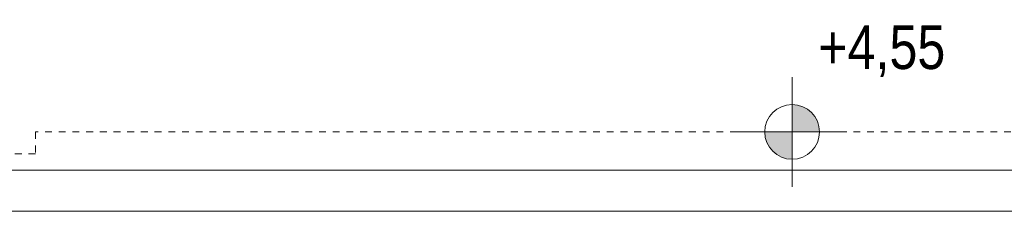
# Model space of a CAD drawing. Extents: x -543332 to -323966, y -9028 to 137422.
# Tile 170 of 250: x -497466 to -493873, y 81002 to 81702. Entities that reach past the tile are written whole.
import ezdxf

# ---------------------------------------------------------------- set-up
doc = ezdxf.new("R2010")
doc.units = 0
doc.header["$MEASUREMENT"] = 0
doc.linetypes.add('Hidden Line', pattern=[50, 25, -25])
for name, color, linetype, lineweight in [('Arch wykończenie_Nr_Pióra__3', 8, 'Continuous', 18), ('INWENT RURY SPUSTOWE_Nr_Pióra__21', 8, 'Continuous', 9), ('INWENT RZĘDNE_Nr_Pióra__21', 8, 'Continuous', 9), ('INWENT.ŚCIANY_Nr_Pióra__21', 8, 'Continuous', 9)]:
    doc.layers.add(name, color=color, linetype=linetype, lineweight=lineweight)
doc.layers.add('INWENT RZĘDNE', color=8, linetype='Continuous')
doc.styles.add('GENERATED_STYLE_3', font='ARIALN.TTF')

# ---------------------------------------------------------------- blocks, each defined once
blk = doc.blocks.new('Koty wysokościowe_31', base_point=(-494647, 67977.6))
at = {"layer": 'INWENT RZĘDNE_Nr_Pióra__21', "linetype": 'Continuous'}
for points in [[(-494647, 67977.6), (-494547, 67977.6), (-494554.6, 68015.9), (-494576.3, 68048.3), (-494608.8, 68070), (-494647, 68077.6)], [(-494647, 67977.6), (-494747, 67977.6), (-494739.4, 67939.4), (-494717.7, 67906.9), (-494685.3, 67885.2), (-494647, 67877.6)]]:
    blk.add_hatch(color=256, dxfattribs=at).paths.add_polyline_path(points, flags=0)
for p, q in [((-494647, 67777.6), (-494647, 68177.6)), ((-494847, 67977.6), (-494447, 67977.6))]:
    blk.add_line(p, q, dxfattribs=at)
blk.add_circle((-494647, 67977.6), 100, dxfattribs=at)
at = {"layer": 'INWENT RZĘDNE_Nr_Pióra__21', "insert": (-494551.7, 68177.6), "char_height": 160, "attachment_point": 7, "style": 'GENERATED_STYLE_3'}
blk.add_mtext('{+4,55}', dxfattribs=at)

msp = doc.modelspace()

# ---------------------------------------------------------------- linework, layer by layer
at = {"layer": 'Arch wykończenie_Nr_Pióra__3', "linetype": 'Continuous'}
msp.add_line((-498138.3, 81152), (-489098.3, 81152), dxfattribs=at)
at = {"layer": 'INWENT RURY SPUSTOWE_Nr_Pióra__21', "linetype": 'Continuous'}
msp.add_line((-489098.3, 81002), (-497758.3, 81002), dxfattribs=at)
at = {"layer": 'INWENT.ŚCIANY_Nr_Pióra__21', "linetype": 'Hidden Line'}
for p, q in [((-488948.3, 81292), (-497408.3, 81292)), ((-497408.3, 81292), (-497408.3, 81212)), ((-497408.3, 81212), (-497708.3, 81212))]:
    msp.add_line(p, q, dxfattribs=at)

# ---------------------------------------------------------------- block references
at = {"layer": 'INWENT RZĘDNE'}
msp.add_blockref('Koty wysokościowe_31', (-494647, 81292), dxfattribs=at)

doc.saveas('drawing.dxf')
